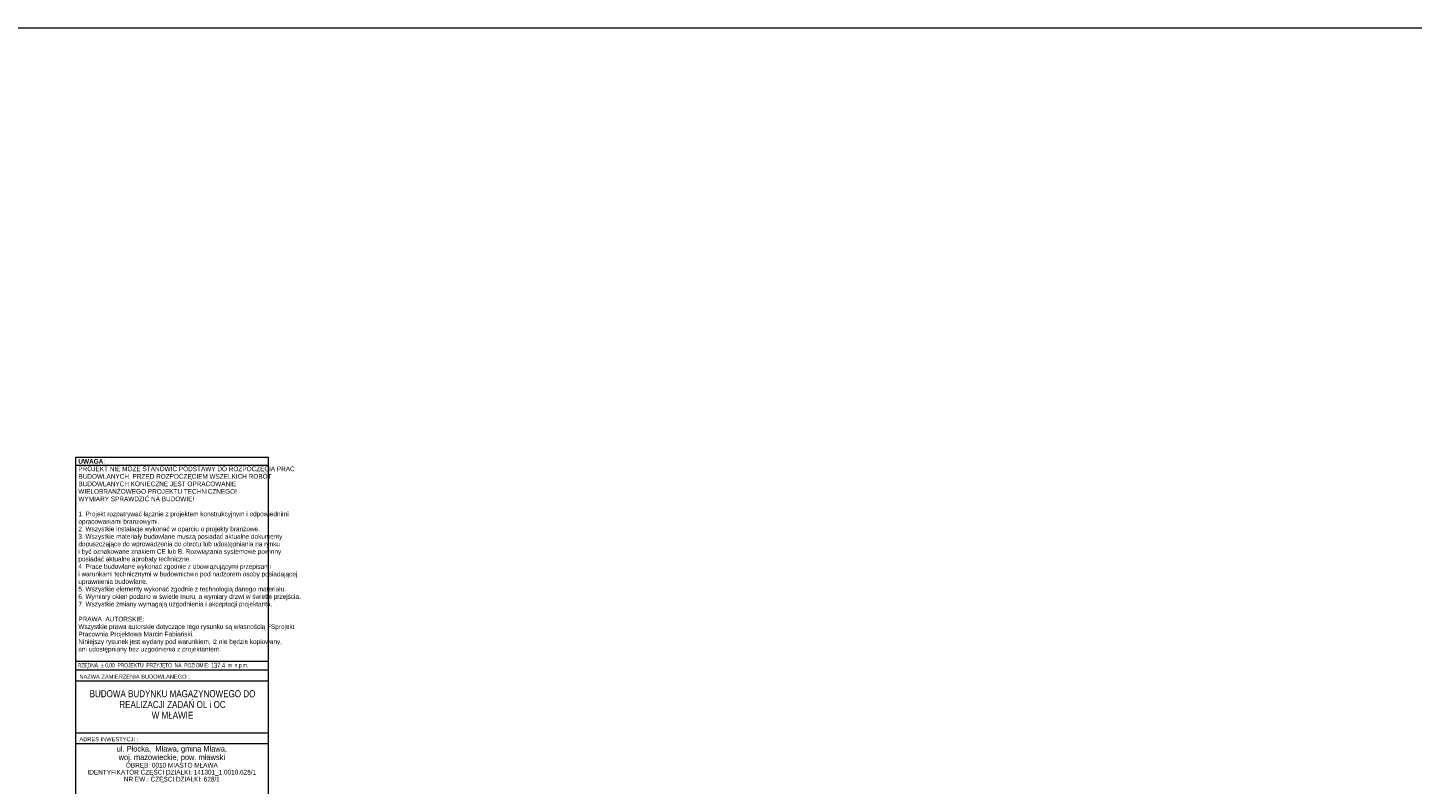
# Model space of a CAD drawing. Header units: centimetres. Extents: x -29333 to 403204, y -464147 to 16641.
# Tile 29 of 134: x 394919 to 399062, y -462021 to -459757. Entities that reach past the tile are written whole.
import ezdxf

# ---------------------------------------------------------------- set-up
doc = ezdxf.new("R2010")
doc.units = ezdxf.units.CM
doc.header["$MEASUREMENT"] = 0
doc.layers.add('810-G Ogólne', color=7, linetype='Continuous')
doc.styles.add('GENERATED_STYLE_1', font='arial.ttf')
doc.styles.add('GENERATED_STYLE_13', font='ARIALN.TTF')
doc.styles.add('GENERATED_STYLE_14', font='ARIALNB.TTF')
doc.styles.add('GENERATED_STYLE_5', font='ARIALN.TTF')

msp = doc.modelspace()

# ---------------------------------------------------------------- linework, layer by layer
at = {"color": 7, "linetype": 'Continuous', "lineweight": 13}
for p, q in [((395063.2, -461066.7), (395639.2, -461066.7)), ((395063.2, -461652.2), (395639.2, -461652.2)), ((395063.2, -461679), (395639.2, -461679)), ((395063.2, -461711), (395639.2, -461711)), ((395063.2, -461867.1), (395639.2, -461867.1)), ((395063.2, -461899.1), (395639.2, -461899.1))]:
    msp.add_line(p, q, dxfattribs=at)
at = {"color": 7, "linetype": 'Continuous', "lineweight": 13, "flags": 128}
msp.add_lwpolyline([(395063.2, -461042.5), (395639.2, -461042.5), (395639.2, -463481.2), (395063.2, -463481.2)], close=True, dxfattribs=at)
at = {"layer": '810-G Ogólne', "color": 1, "linetype": 'Continuous', "lineweight": 13, "flags": 128}
msp.add_lwpolyline([(386895, -459757.4), (403203.7, -459757.4), (403203.7, -464146.6), (386895, -464146.6)], close=True, dxfattribs=at)

# ---------------------------------------------------------------- texts
at = {"color": 7, "linetype": 'Continuous', "lineweight": 13}
for s, insert, char_height, width, attachment_point, line_spacing_factor, style in [('\\A1;{\\pql;\\fArial Narrow|b1|i0|c0|p34;UWAGA\\fArial Narrow|b0|i0|c0|p34;:  \\P\\pql;\\fArial Narrow|b0|i0|c0|p34;PROJEKT NIE MOŻE STANOWIĆ PODSTAWY DO ROZPOCZĘCIA PRAC \\P\\pql;\\fArial Narrow|b0|i0|c0|p34;BUDOWLANYCH. PRZED ROZPOCZĘCIEM WSZELKICH ROBÓT \\P\\pql;\\fArial Narrow|b0|i0|c0|p34;BUDOWLANYCH KONIECZNE JEST OPRACOWANIE WIELOBRANŻOWEGO PROJEKTU TECHNICZNEGO!\\P\\pql;\\fArial Narrow|b0|i0|c0|p34;WYMIARY SPRAWDZIĆ NA BUDOWIE!\\P\\pql;\\fArial Narrow|b0|i0|c0|p34;\\P\\pql;\\fArial Narrow|b0|i0|c0|p34;1. Projekt rozpatrywać łącznie z projektem konstrukcyjnym i odpowiednimi \\P\\pql;\\fArial Narrow|b0|i0|c0|p34;opracowaniami branżowymi.\\P\\pql;\\fArial Narrow|b0|i0|c0|p34;2. Wszystkie instalacje wykonać w oparciu o projekty branżowe.\\P\\pql;\\fArial Narrow|b0|i0|c0|p34;3. Wszystkie materiały budowlane muszą posiadać aktualne dokumenty \\P\\pql;\\fArial Narrow|b0|i0|c0|p34;dopuszczające do wprowadzenia do obrotu lub udostępniania na rynku \\P\\pql;\\fArial Narrow|b0|i0|c0|p34;i być oznakowane znakiem CE lub B. Rozwiązania systemowe powinny \\P\\pql;\\fArial Narrow|b0|i0|c0|p34;posiadać aktualne aprobaty techniczne.\\P\\pql;\\fArial Narrow|b0|i0|c0|p34;4. Prace budowlane wykonać zgodnie z obowiązującymi przepisami \\P\\pql;\\fArial Narrow|b0|i0|c0|p34;i warunkami technicznymi w budownictwie pod nadzorem osoby posiadającej\\P\\pql;\\fArial Narrow|b0|i0|c0|p34;uprawnienia budowlane.\\P\\pql;\\fArial Narrow|b0|i0|c0|p34;5. Wszystkie elementy wykonać zgodnie z technologią danego materiału.\\P\\pql;\\fArial Narrow|b0|i0|c0|p34;6. Wymiary okien podano w świetle muru, a wymiary drzwi w świetle przejścia.\\P\\pql;\\fArial Narrow|b0|i0|c0|p34;7. Wszystkie zmiany wymagają uzgodnienia i akceptacji projektanta.\\P\\pql;\\fArial Narrow|b0|i0|c0|p34;\\P\\pql;\\fArial Narrow|b0|i0|c0|p34;PRAWA  AUTORSKIE:\\P\\pql;\\fArial Narrow|b0|i0|c0|p34;Wszystkie prawa autorskie dotyczące tego rysunku są własnością FSprojekt \\P\\pql;\\fArial Narrow|b0|i0|c0|p34;Pracownia Projektowa Marcin Fabiański.\\P\\pql;\\fArial Narrow|b0|i0|c0|p34;Niniejszy rysunek jest wydany pod warunkiem, iż nie będzie kopiowany, \\P\\pql;\\fArial Narrow|b0|i0|c0|p34;ani udostępniany bez uzgodnienia z projektantem.}', (395071, -461047.8), 14, 562.274, 1, 0.96279, 'GENERATED_STYLE_14'), ('\\A1;{\\pqc;\\fArial Narrow|b0|i0|c0|p34;BUDOWA BUDYNKU MAGAZYNOWEGO DO REALIZACJI ZADAŃ OL i OC \\P\\pqc;\\fArial Narrow|b0|i0|c0|p34;W MŁAWIE}', (395352.6, -461739.5), 21, 500.556, 2, 0.919852, 'GENERATED_STYLE_13')]:
    msp.add_mtext(s, dxfattribs=dict(at, insert=insert, char_height=char_height, width=width, attachment_point=attachment_point, line_spacing_factor=line_spacing_factor, style=style))
for s, insert, char_height, attachment_point, style in [('\\A1;{\\W0.800000x;\\pql;\\fArial Narrow|b0|i0|c238|p34;RZĘDNĄ  ± 0,00  PROJEKTU  PRZYJĘTO  NA  POZIOMIE: \\fArial Narrow|b0|i0|c238|p34;\\H1.171083x;137,4\\fArial Narrow|b0|i0|c238|p34;\\H0.853910x;  m  n.p.m.}', (395069.3, -461657.5), 12.8, 1, 'GENERATED_STYLE_5'), ('\\A1;{\\pql;\\fArial|b0|i0|c238|p38;NAZWA ZAMIERZENIA BUDOWLANEGO :}', (395074, -461699), 12.16, 4, 'GENERATED_STYLE_1'), ('\\A1;{\\pql;\\fArial|b0|i0|c238|p38;ADRES INWESTYCJI :}', (395074.2, -461886.3), 12.16, 4, 'GENERATED_STYLE_1')]:
    msp.add_mtext(s, dxfattribs=dict(at, insert=insert, char_height=char_height, attachment_point=attachment_point, style=style))
at = {"color": 7, "linetype": 'Continuous', "lineweight": 13, "insert": (395350.6, -461906.1), "char_height": 17, "attachment_point": 2, "line_spacing_factor": 0.895423, "style": 'GENERATED_STYLE_13'}
msp.add_mtext('\\A1;{\\pqc;\\fArial Narrow|b0|i0|c0|p34;ul. Płocka,  Mława, gmina Mława, \\P\\pqc;\\fArial Narrow|b0|i0|c0|p34;woj. mazowieckie, pow. mławski\\P\\pqc;\\fArial Narrow|b0|i0|c0|p34;\\H0.823529x;OBRĘB: 0010 MIASTO MŁAWA\\P\\pqc;\\fArial Narrow|b0|i0|c0|p34;IDENTYFIKATOR CZĘŚCI DZIAŁKI: 141301_1.0010.628/1\\P\\pqc;\\fArial Narrow|b0|i0|c0|p34;NR EW.: CZĘŚCI DZIAŁKI: 628/1}', dxfattribs=at)

doc.saveas('drawing.dxf')
